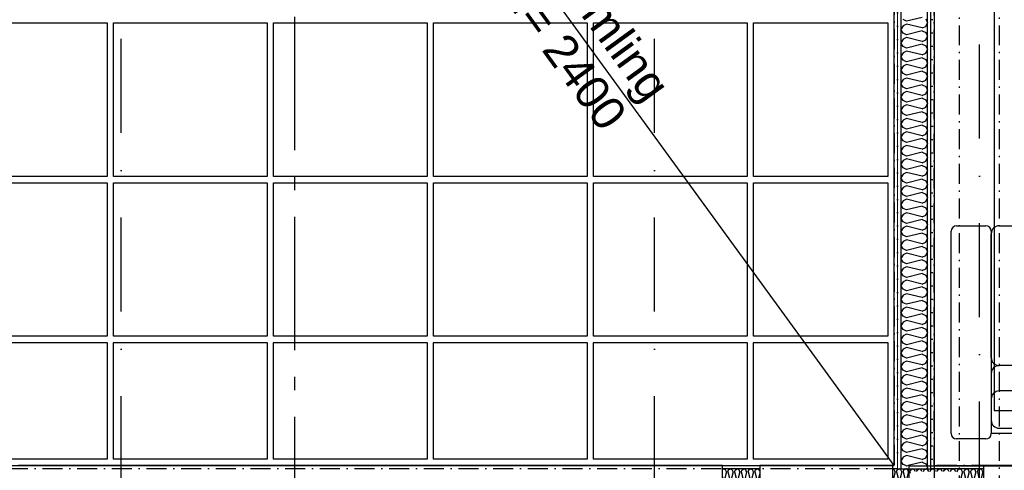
# Model space of a CAD drawing. Header units: millimetres. Extents: x -173281 to 144469, y -85977 to 83288.
# Tile 124 of 256: x -68504 to -64811, y -43717 to -42026. Entities that reach past the tile are written whole.
import ezdxf
from ezdxf.enums import TextEntityAlignment as Align

# ---------------------------------------------------------------- set-up
doc = ezdxf.new("R2010")
doc.units = ezdxf.units.MM
doc.header["$LTSCALE"] = 0.5
doc.header["$MEASUREMENT"] = 0
for name, pattern in [('Akselinje', [1500, 1000, -200, 100, -200]), ('Over snittplan', [260, 150, -50, 10, -50]), ('PLINE', [0]), ('Prikk & stiplet', [1340.555525, 705.555534, -352.777767, 0, -282.222223])]:
    doc.linetypes.add(name, pattern=pattern)
for name, color, linetype in [('223- Bjelker', 7, 'Continuous'), ('231- Bærende yttervegger', 7, 'Continuous'), ('231- Bærende yttervegger(Nye konstruksjoner)', 7, 'Continuous'), ('232- Ikke-bærende yttervegger (Skravur)(Nye konstruksjoner)', 7, 'Continuous'), ('232- Ikke-bærende yttervegger(Nye konstruksjoner)', 7, 'Continuous'), ('24-- Innervegger (Skravur)(Nye konstruksjoner)', 7, 'Continuous'), ('24-- Innervegger(Nye konstruksjoner)', 7, 'Continuous'), ('252- Gulv på grunn_ bunnplate', 7, 'Continuous'), ('255- Gulvoverflate(Nye konstruksjoner)', 7, 'Continuous'), ('255- Gulvoverflate(Polylinje)(Nye konstruksjoner)', 7, 'Continuous'), ('256- Faste himlinger og overflatebehandling(Nye konstruksjoner)', 7, 'Continuous'), ('257- Systemhimlinger(Nye konstruksjoner)', 7, 'Continuous'), ('68-- Inventar (løst)(Nye konstruksjoner)', 7, 'Continuous'), ('82-- Modullinjer', 7, 'Continuous'), ('852- Snittmarkør', 7, 'Continuous'), ('862- M___Nettoareal(Nye konstruksjoner)', 7, 'Continuous'), ('862- M___Nettoareal(Polylinje)(Nye konstruksjoner)', 7, 'Continuous'), ('862- M___Nettoareal(Tekst)(Nye konstruksjoner)', 7, 'Continuous')]:
    doc.layers.add(name, color=color, linetype=linetype)
doc.layers.add('236- Innvendig kledning og overflate(Nye konstruksjoner)', color=7, linetype='Continuous', lineweight=0)
doc.styles.add('GENERATED_STYLE_1', font='arial.ttf')
doc.styles.add('GENERATED_STYLE_2', font='arial.ttf')
pattern_1 = [(270, (0, 0), (86.60254, 0), [0, -50]), (270, (43.3, -25), (86.60254, 0), [0, -50])]
pattern_2 = [(0, (0, 0), (0, 86.60254), [0, -50]), (0, (25, 43.3), (0, 86.60254), [0, -50])]

# ---------------------------------------------------------------- blocks, each defined once
blk = doc.blocks.new('Rektor_A-128_12', base_point=(-63439.8, -42454.1))
at = {"layer": '862- M___Nettoareal(Polylinje)(Nye konstruksjoner)', "linetype": 'PLINE', "flags": 128}
blk.add_lwpolyline([(-60435.7, -41799.4), (-60435.7, -39791.9), (-65073.2, -39791.9), (-65073.2, -43699.4), (-63428.2, -43699.4), (-63428.2, -41936.9), (-63278.2, -41936.9), (-63278.2, -43699.4), (-61485.7, -43699.4), (-61485.7, -41799.4)], close=True, dxfattribs=at)
at = {"layer": '862- M___Nettoareal(Tekst)(Nye konstruksjoner)', "style": 'GENERATED_STYLE_1'}
for tag, height, p in [('DUMMY_862', 150, (-63557.7, -41147.4)), ('ROOM_NAME', 150, (-63557.7, -41787.6)), ('DUMMY_861', 100, (-63714.8, -41387.3)), ('ROOM_NUMBER', 100, (-63714.8, -41776.2)), ('DUMMY_863', 100, (-63322, -41753.3))]:
    blk.add_attdef(tag, text='', height=height, rotation=90, dxfattribs=at).set_placement(p, align=Align.TOP_LEFT)
blk = doc.blocks.new('*X84')
at = {"layer": '24-- Innervegger (Skravur)(Nye konstruksjoner)', "linetype": 'PLINE'}
for p, q in [((-65176.9, -43701), (-65180.3, -43699.4)), ((-65176.9, -43711.6), (-65177.6, -43711.9)), ((-65170.7, -43699.4), (-65176.9, -43701)), ((-65175.6, -43711.9), (-65176.9, -43711.6)), ((-65101.4, -43699.4), (-65098.2, -43706.3)), ((-65100.8, -43711.9), (-65098.2, -43706.3))]:
    blk.add_line(p, q, dxfattribs=at)
blk = doc.blocks.new('*X86')
at = {"layer": '24-- Innervegger (Skravur)(Nye konstruksjoner)', "linetype": 'PLINE'}
for p, q in [((-65176.9, -42031.6), (-65190.5, -42025.5)), ((-65118.2, -42017), (-65176.9, -42031.6)), ((-65104.7, -42023.1), (-65098.2, -42037)), ((-65190.5, -42048.4), (-65198.2, -42062.2)), ((-65190.5, -42076.1), (-65198.2, -42062.2)), ((-65176.9, -42042.3), (-65190.5, -42048.4)), ((-65118.2, -42056.9), (-65176.9, -42042.3)), ((-65118.2, -42056.9), (-65104.7, -42050.8)), ((-65104.7, -42050.8), (-65098.2, -42037)), ((-65190.5, -42099), (-65198.2, -42112.8)), ((-65176.9, -42082.2), (-65190.5, -42076.1)), ((-65176.9, -42092.9), (-65190.5, -42099)), ((-65118.2, -42067.6), (-65176.9, -42082.2)), ((-65118.2, -42107.5), (-65176.9, -42092.9)), ((-65118.2, -42067.6), (-65104.7, -42073.7)), ((-65104.7, -42073.7), (-65098.2, -42087.5)), ((-65104.7, -42101.4), (-65098.2, -42087.5)), ((-65190.5, -42126.6), (-65198.2, -42112.8)), ((-65176.9, -42132.8), (-65190.5, -42126.6)), ((-65118.2, -42118.1), (-65176.9, -42132.8)), ((-65118.2, -42107.5), (-65104.7, -42101.4)), ((-65118.2, -42118.1), (-65104.7, -42124.3)), ((-65104.7, -42124.3), (-65098.2, -42138.1)), ((-65190.5, -42149.6), (-65198.2, -42163.4)), ((-65190.5, -42177.2), (-65198.2, -42163.4)), ((-65176.9, -42143.4), (-65190.5, -42149.6)), ((-65118.2, -42158.1), (-65176.9, -42143.4)), ((-65118.2, -42168.7), (-65176.9, -42183.4)), ((-65118.2, -42158.1), (-65104.7, -42151.9)), ((-65118.2, -42168.7), (-65104.7, -42174.9)), ((-65104.7, -42151.9), (-65098.2, -42138.1)), ((-65190.5, -42200.2), (-65198.2, -42214)), ((-65176.9, -42183.4), (-65190.5, -42177.2)), ((-65176.9, -42194), (-65190.5, -42200.2)), ((-65118.2, -42208.7), (-65176.9, -42194)), ((-65118.2, -42208.7), (-65104.7, -42202.5)), ((-65104.7, -42174.9), (-65098.2, -42188.7)), ((-65104.7, -42202.5), (-65098.2, -42188.7)), ((-65190.5, -42227.8), (-65198.2, -42214)), ((-65176.9, -42234), (-65190.5, -42227.8)), ((-65176.9, -42244.6), (-65190.5, -42250.8)), ((-65118.2, -42219.3), (-65176.9, -42234)), ((-65118.2, -42259.3), (-65176.9, -42244.6)), ((-65118.2, -42219.3), (-65104.7, -42225.5)), ((-65104.7, -42225.5), (-65098.2, -42239.3)), ((-65104.7, -42253.1), (-65098.2, -42239.3)), ((-65190.5, -42250.8), (-65198.2, -42264.6)), ((-65190.5, -42278.4), (-65198.2, -42264.6)), ((-65176.9, -42284.6), (-65190.5, -42278.4)), ((-65118.2, -42269.9), (-65176.9, -42284.6)), ((-65118.2, -42259.3), (-65104.7, -42253.1)), ((-65118.2, -42269.9), (-65104.7, -42276.1)), ((-65104.7, -42276.1), (-65098.2, -42289.9)), ((-65190.5, -42301.4), (-65198.2, -42315.2)), ((-65190.5, -42329), (-65198.2, -42315.2)), ((-65176.9, -42295.2), (-65190.5, -42301.4)), ((-65118.2, -42309.9), (-65176.9, -42295.2)), ((-65118.2, -42320.5), (-65176.9, -42335.2)), ((-65118.2, -42309.9), (-65104.7, -42303.7)), ((-65118.2, -42320.5), (-65104.7, -42326.7)), ((-65104.7, -42303.7), (-65098.2, -42289.9)), ((-65190.5, -42351.9), (-65198.2, -42365.8)), ((-65176.9, -42335.2), (-65190.5, -42329)), ((-65176.9, -42345.8), (-65190.5, -42351.9)), ((-65118.2, -42360.4), (-65176.9, -42345.8)), ((-65118.2, -42360.4), (-65104.7, -42354.3)), ((-65104.7, -42326.7), (-65098.2, -42340.5)), ((-65104.7, -42354.3), (-65098.2, -42340.5)), ((-65190.5, -42379.6), (-65198.2, -42365.8)), ((-65176.9, -42385.7), (-65190.5, -42379.6)), ((-65118.2, -42371.1), (-65176.9, -42385.7)), ((-65118.2, -42371.1), (-65104.7, -42377.2)), ((-65104.7, -42377.2), (-65098.2, -42391.1)), ((-65104.7, -42404.9), (-65098.2, -42391.1)), ((-65190.5, -42402.5), (-65198.2, -42416.3)), ((-65190.5, -42430.2), (-65198.2, -42416.3)), ((-65176.9, -42396.4), (-65190.5, -42402.5)), ((-65176.9, -42436.3), (-65190.5, -42430.2)), ((-65118.2, -42411), (-65176.9, -42396.4)), ((-65118.2, -42421.7), (-65176.9, -42436.3)), ((-65118.2, -42411), (-65104.7, -42404.9)), ((-65118.2, -42421.7), (-65104.7, -42427.8)), ((-65104.7, -42427.8), (-65098.2, -42441.6)), ((-65190.5, -42453.1), (-65198.2, -42466.9)), ((-65190.5, -42480.7), (-65198.2, -42466.9)), ((-65176.9, -42447), (-65190.5, -42453.1)), ((-65118.2, -42461.6), (-65176.9, -42447)), ((-65118.2, -42461.6), (-65104.7, -42455.5)), ((-65104.7, -42455.5), (-65098.2, -42441.6)), ((-65190.5, -42503.7), (-65198.2, -42517.5)), ((-65176.9, -42486.9), (-65190.5, -42480.7)), ((-65176.9, -42497.5), (-65190.5, -42503.7)), ((-65118.2, -42472.2), (-65176.9, -42486.9)), ((-65118.2, -42512.2), (-65176.9, -42497.5)), ((-65118.2, -42472.2), (-65104.7, -42478.4)), ((-65118.2, -42512.2), (-65104.7, -42506)), ((-65104.7, -42478.4), (-65098.2, -42492.2)), ((-65104.7, -42506), (-65098.2, -42492.2)), ((-65190.5, -42531.3), (-65198.2, -42517.5)), ((-65176.9, -42537.5), (-65190.5, -42531.3)), ((-65118.2, -42522.8), (-65176.9, -42537.5)), ((-65118.2, -42522.8), (-65104.7, -42529)), ((-65104.7, -42529), (-65098.2, -42542.8)), ((-65104.7, -42556.6), (-65098.2, -42542.8)), ((-65190.5, -42554.3), (-65198.2, -42568.1)), ((-65190.5, -42581.9), (-65198.2, -42568.1)), ((-65176.9, -42548.1), (-65190.5, -42554.3)), ((-65118.2, -42562.8), (-65176.9, -42548.1)), ((-65118.2, -42573.4), (-65176.9, -42588.1)), ((-65118.2, -42562.8), (-65104.7, -42556.6)), ((-65118.2, -42573.4), (-65104.7, -42579.6)), ((-65104.7, -42579.6), (-65098.2, -42593.4)), ((-65190.5, -42604.9), (-65198.2, -42618.7)), ((-65176.9, -42588.1), (-65190.5, -42581.9)), ((-65176.9, -42598.7), (-65190.5, -42604.9)), ((-65118.2, -42613.4), (-65176.9, -42598.7)), ((-65118.2, -42613.4), (-65104.7, -42607.2)), ((-65104.7, -42607.2), (-65098.2, -42593.4)), ((-65190.5, -42632.5), (-65198.2, -42618.7)), ((-65176.9, -42638.7), (-65190.5, -42632.5)), ((-65176.9, -42649.3), (-65190.5, -42655.5)), ((-65118.2, -42624), (-65176.9, -42638.7)), ((-65118.2, -42664), (-65176.9, -42649.3)), ((-65118.2, -42624), (-65104.7, -42630.2)), ((-65104.7, -42630.2), (-65098.2, -42644)), ((-65104.7, -42657.8), (-65098.2, -42644)), ((-65190.5, -42655.5), (-65198.2, -42669.3)), ((-65190.5, -42683.1), (-65198.2, -42669.3)), ((-65176.9, -42689.3), (-65190.5, -42683.1)), ((-65118.2, -42674.6), (-65176.9, -42689.3)), ((-65118.2, -42664), (-65104.7, -42657.8)), ((-65118.2, -42674.6), (-65104.7, -42680.8)), ((-65104.7, -42680.8), (-65098.2, -42694.6)), ((-65190.5, -42706), (-65198.2, -42719.9)), ((-65190.5, -42733.7), (-65198.2, -42719.9)), ((-65176.9, -42699.9), (-65190.5, -42706)), ((-65118.2, -42714.5), (-65176.9, -42699.9)), ((-65118.2, -42725.2), (-65176.9, -42739.8)), ((-65118.2, -42714.5), (-65104.7, -42708.4)), ((-65118.2, -42725.2), (-65104.7, -42731.3)), ((-65104.7, -42708.4), (-65098.2, -42694.6)), ((-65190.5, -42756.6), (-65198.2, -42770.4)), ((-65176.9, -42739.8), (-65190.5, -42733.7)), ((-65176.9, -42750.5), (-65190.5, -42756.6)), ((-65118.2, -42765.1), (-65176.9, -42750.5)), ((-65118.2, -42765.1), (-65104.7, -42759)), ((-65104.7, -42731.3), (-65098.2, -42745.2)), ((-65104.7, -42759), (-65098.2, -42745.2)), ((-65190.5, -42784.3), (-65198.2, -42770.4)), ((-65176.9, -42790.4), (-65190.5, -42784.3)), ((-65176.9, -42801.1), (-65190.5, -42807.2)), ((-65118.2, -42775.8), (-65176.9, -42790.4)), ((-65118.2, -42815.7), (-65176.9, -42801.1)), ((-65118.2, -42775.8), (-65104.7, -42781.9)), ((-65104.7, -42781.9), (-65098.2, -42795.7)), ((-65104.7, -42809.6), (-65098.2, -42795.7)), ((-65190.5, -42807.2), (-65198.2, -42821)), ((-65190.5, -42834.9), (-65198.2, -42821)), ((-65176.9, -42841), (-65190.5, -42834.9)), ((-65118.2, -42826.3), (-65176.9, -42841)), ((-65118.2, -42815.7), (-65104.7, -42809.6)), ((-65118.2, -42826.3), (-65104.7, -42832.5)), ((-65104.7, -42832.5), (-65098.2, -42846.3)), ((-65190.5, -42857.8), (-65198.2, -42871.6)), ((-65190.5, -42885.4), (-65198.2, -42871.6)), ((-65176.9, -42851.6), (-65190.5, -42857.8)), ((-65118.2, -42866.3), (-65176.9, -42851.6)), ((-65118.2, -42866.3), (-65104.7, -42860.1)), ((-65104.7, -42860.1), (-65098.2, -42846.3)), ((-65190.5, -42908.4), (-65198.2, -42922.2)), ((-65176.9, -42891.6), (-65190.5, -42885.4)), ((-65176.9, -42902.2), (-65190.5, -42908.4)), ((-65118.2, -42876.9), (-65176.9, -42891.6)), ((-65118.2, -42916.9), (-65176.9, -42902.2)), ((-65118.2, -42876.9), (-65104.7, -42883.1)), ((-65118.2, -42916.9), (-65104.7, -42910.7)), ((-65104.7, -42883.1), (-65098.2, -42896.9)), ((-65104.7, -42910.7), (-65098.2, -42896.9)), ((-65190.5, -42936), (-65198.2, -42922.2)), ((-65176.9, -42942.2), (-65190.5, -42936)), ((-65118.2, -42927.5), (-65176.9, -42942.2)), ((-65118.2, -42927.5), (-65104.7, -42933.7)), ((-65104.7, -42933.7), (-65098.2, -42947.5)), ((-65104.7, -42961.3), (-65098.2, -42947.5)), ((-65190.5, -42959), (-65198.2, -42972.8)), ((-65190.5, -42986.6), (-65198.2, -42972.8)), ((-65176.9, -42952.8), (-65190.5, -42959)), ((-65118.2, -42967.5), (-65176.9, -42952.8)), ((-65118.2, -42978.1), (-65176.9, -42992.8)), ((-65118.2, -42967.5), (-65104.7, -42961.3)), ((-65118.2, -42978.1), (-65104.7, -42984.3)), ((-65104.7, -42984.3), (-65098.2, -42998.1)), ((-65190.5, -43009.6), (-65198.2, -43023.4)), ((-65190.5, -43037.2), (-65198.2, -43023.4)), ((-65176.9, -42992.8), (-65190.5, -42986.6)), ((-65176.9, -43003.4), (-65190.5, -43009.6)), ((-65118.2, -43018.1), (-65176.9, -43003.4)), ((-65118.2, -43018.1), (-65104.7, -43011.9)), ((-65104.7, -43011.9), (-65098.2, -42998.1)), ((-65190.5, -43060.2), (-65198.2, -43074)), ((-65176.9, -43043.4), (-65190.5, -43037.2)), ((-65176.9, -43054), (-65190.5, -43060.2)), ((-65118.2, -43028.7), (-65176.9, -43043.4)), ((-65118.2, -43068.7), (-65176.9, -43054)), ((-65118.2, -43028.7), (-65104.7, -43034.9)), ((-65104.7, -43034.9), (-65098.2, -43048.7)), ((-65104.7, -43062.5), (-65098.2, -43048.7)), ((-65190.5, -43087.8), (-65198.2, -43074)), ((-65176.9, -43093.9), (-65190.5, -43087.8)), ((-65118.2, -43079.3), (-65176.9, -43093.9)), ((-65118.2, -43068.7), (-65104.7, -43062.5)), ((-65118.2, -43079.3), (-65104.7, -43085.4)), ((-65104.7, -43085.4), (-65098.2, -43099.3)), ((-65190.5, -43110.7), (-65198.2, -43124.6)), ((-65190.5, -43138.4), (-65198.2, -43124.6)), ((-65176.9, -43104.6), (-65190.5, -43110.7)), ((-65118.2, -43119.2), (-65176.9, -43104.6)), ((-65118.2, -43129.9), (-65176.9, -43144.5)), ((-65118.2, -43119.2), (-65104.7, -43113.1)), ((-65118.2, -43129.9), (-65104.7, -43136)), ((-65104.7, -43113.1), (-65098.2, -43099.3)), ((-65190.5, -43161.3), (-65198.2, -43175.1)), ((-65176.9, -43144.5), (-65190.5, -43138.4)), ((-65176.9, -43155.2), (-65190.5, -43161.3)), ((-65118.2, -43169.8), (-65176.9, -43155.2)), ((-65118.2, -43169.8), (-65104.7, -43163.7)), ((-65104.7, -43136), (-65098.2, -43149.8)), ((-65104.7, -43163.7), (-65098.2, -43149.8)), ((-65190.5, -43189), (-65198.2, -43175.1)), ((-65176.9, -43195.1), (-65190.5, -43189)), ((-65176.9, -43205.7), (-65190.5, -43211.9)), ((-65118.2, -43180.5), (-65176.9, -43195.1)), ((-65118.2, -43220.4), (-65176.9, -43205.7)), ((-65118.2, -43180.5), (-65104.7, -43186.6)), ((-65104.7, -43186.6), (-65098.2, -43200.4)), ((-65104.7, -43214.2), (-65098.2, -43200.4)), ((-65190.5, -43211.9), (-65198.2, -43225.7)), ((-65190.5, -43239.5), (-65198.2, -43225.7)), ((-65176.9, -43245.7), (-65190.5, -43239.5)), ((-65118.2, -43231), (-65176.9, -43245.7)), ((-65118.2, -43220.4), (-65104.7, -43214.2)), ((-65118.2, -43231), (-65104.7, -43237.2)), ((-65104.7, -43237.2), (-65098.2, -43251)), ((-65190.5, -43262.5), (-65198.2, -43276.3)), ((-65190.5, -43290.1), (-65198.2, -43276.3)), ((-65176.9, -43256.3), (-65190.5, -43262.5)), ((-65118.2, -43271), (-65176.9, -43256.3)), ((-65118.2, -43281.6), (-65176.9, -43296.3)), ((-65118.2, -43271), (-65104.7, -43264.8)), ((-65118.2, -43281.6), (-65104.7, -43287.8)), ((-65104.7, -43264.8), (-65098.2, -43251)), ((-65190.5, -43313.1), (-65198.2, -43326.9)), ((-65176.9, -43296.3), (-65190.5, -43290.1)), ((-65176.9, -43306.9), (-65190.5, -43313.1)), ((-65118.2, -43321.6), (-65176.9, -43306.9)), ((-65118.2, -43321.6), (-65104.7, -43315.4)), ((-65104.7, -43287.8), (-65098.2, -43301.6)), ((-65104.7, -43315.4), (-65098.2, -43301.6)), ((-65190.5, -43340.7), (-65198.2, -43326.9)), ((-65176.9, -43346.9), (-65190.5, -43340.7)), ((-65118.2, -43332.2), (-65176.9, -43346.9)), ((-65118.2, -43332.2), (-65104.7, -43338.4)), ((-65104.7, -43338.4), (-65098.2, -43352.2)), ((-65104.7, -43366), (-65098.2, -43352.2)), ((-65190.5, -43363.7), (-65198.2, -43377.5)), ((-65190.5, -43391.3), (-65198.2, -43377.5)), ((-65176.9, -43357.5), (-65190.5, -43363.7)), ((-65176.9, -43397.5), (-65190.5, -43391.3)), ((-65118.2, -43372.2), (-65176.9, -43357.5)), ((-65118.2, -43382.8), (-65176.9, -43397.5)), ((-65118.2, -43372.2), (-65104.7, -43366)), ((-65118.2, -43382.8), (-65104.7, -43389)), ((-65104.7, -43389), (-65098.2, -43402.8)), ((-65190.5, -43414.3), (-65198.2, -43428.1)), ((-65190.5, -43441.9), (-65198.2, -43428.1)), ((-65176.9, -43408.1), (-65190.5, -43414.3)), ((-65118.2, -43422.8), (-65176.9, -43408.1)), ((-65118.2, -43422.8), (-65104.7, -43416.6)), ((-65104.7, -43416.6), (-65098.2, -43402.8)), ((-65190.5, -43464.8), (-65198.2, -43478.7)), ((-65176.9, -43448), (-65190.5, -43441.9)), ((-65176.9, -43458.7), (-65190.5, -43464.8)), ((-65118.2, -43433.4), (-65176.9, -43448)), ((-65118.2, -43473.3), (-65176.9, -43458.7)), ((-65118.2, -43433.4), (-65104.7, -43439.5)), ((-65104.7, -43439.5), (-65098.2, -43453.4)), ((-65104.7, -43467.2), (-65098.2, -43453.4)), ((-65190.5, -43492.5), (-65198.2, -43478.7)), ((-65176.9, -43498.6), (-65190.5, -43492.5)), ((-65118.2, -43484), (-65176.9, -43498.6)), ((-65118.2, -43473.3), (-65104.7, -43467.2)), ((-65118.2, -43484), (-65104.7, -43490.1)), ((-65104.7, -43490.1), (-65098.2, -43503.9)), ((-65190.5, -43515.4), (-65198.2, -43529.2)), ((-65190.5, -43543.1), (-65198.2, -43529.2)), ((-65176.9, -43509.3), (-65190.5, -43515.4)), ((-65118.2, -43523.9), (-65176.9, -43509.3)), ((-65118.2, -43534.6), (-65176.9, -43549.2)), ((-65118.2, -43523.9), (-65104.7, -43517.8)), ((-65118.2, -43534.6), (-65104.7, -43540.7)), ((-65104.7, -43517.8), (-65098.2, -43503.9)), ((-65190.5, -43566), (-65198.2, -43579.8)), ((-65176.9, -43549.2), (-65190.5, -43543.1)), ((-65176.9, -43559.8), (-65190.5, -43566)), ((-65118.2, -43574.5), (-65176.9, -43559.8)), ((-65118.2, -43574.5), (-65104.7, -43568.3)), ((-65104.7, -43540.7), (-65098.2, -43554.5)), ((-65104.7, -43568.3), (-65098.2, -43554.5)), ((-65190.5, -43593.6), (-65198.2, -43579.8)), ((-65176.9, -43599.8), (-65190.5, -43593.6)), ((-65176.9, -43610.4), (-65190.5, -43616.6)), ((-65118.2, -43585.1), (-65176.9, -43599.8)), ((-65118.2, -43625.1), (-65176.9, -43610.4)), ((-65118.2, -43585.1), (-65104.7, -43591.3)), ((-65104.7, -43591.3), (-65098.2, -43605.1)), ((-65104.7, -43618.9), (-65098.2, -43605.1)), ((-65190.5, -43616.6), (-65198.2, -43630.4)), ((-65190.5, -43644.2), (-65198.2, -43630.4)), ((-65176.9, -43650.4), (-65190.5, -43644.2)), ((-65118.2, -43635.7), (-65176.9, -43650.4)), ((-65118.2, -43625.1), (-65104.7, -43618.9)), ((-65118.2, -43635.7), (-65104.7, -43641.9)), ((-65104.7, -43641.9), (-65098.2, -43655.7)), ((-65190.5, -43667.2), (-65198.2, -43681)), ((-65190.5, -43694.8), (-65198.2, -43681)), ((-65176.9, -43661), (-65190.5, -43667.2)), ((-65118.2, -43675.7), (-65176.9, -43661)), ((-65118.2, -43686.3), (-65170.7, -43699.4)), ((-65118.2, -43675.7), (-65104.7, -43669.5)), ((-65118.2, -43686.3), (-65104.7, -43692.5)), ((-65104.7, -43669.5), (-65098.2, -43655.7)), ((-65180.3, -43699.4), (-65190.5, -43694.8)), ((-65104.7, -43692.5), (-65101.4, -43699.4))]:
    blk.add_line(p, q, dxfattribs=at)
blk = doc.blocks.new('*X734')
at = {"layer": '232- Ikke-bærende yttervegger (Skravur)(Nye konstruksjoner)', "linetype": 'PLINE'}
for p, q in [((-65868.2, -43714.4), (-65863, -43711.9)), ((-65856, -43715.2), (-65863, -43711.9)), ((-65853, -43722), (-65860.3, -43751.3)), ((-65853, -43722), (-65856, -43715.2)), ((-65847.6, -43722), (-65844.6, -43715.2)), ((-65847.6, -43722), (-65840.3, -43751.3)), ((-65844.6, -43715.2), (-65837.7, -43711.9)), ((-65830.8, -43715.2), (-65837.7, -43711.9)), ((-65827.7, -43722), (-65835, -43751.3)), ((-65827.7, -43722), (-65830.8, -43715.2)), ((-65822.4, -43722), (-65819.3, -43715.2)), ((-65822.4, -43722), (-65815, -43751.3)), ((-65819.3, -43715.2), (-65812.4, -43711.9)), ((-65805.5, -43715.2), (-65812.4, -43711.9)), ((-65802.4, -43722), (-65809.7, -43751.3)), ((-65802.4, -43722), (-65805.5, -43715.2)), ((-65797.1, -43722), (-65794, -43715.2)), ((-65797.1, -43722), (-65789.7, -43751.3)), ((-65794, -43715.2), (-65787.1, -43711.9)), ((-65780.2, -43715.2), (-65787.1, -43711.9)), ((-65777.1, -43722), (-65784.4, -43751.3)), ((-65777.1, -43722), (-65780.2, -43715.2)), ((-65771.8, -43722), (-65768.7, -43715.2)), ((-65771.8, -43722), (-65764.4, -43751.3)), ((-65768.7, -43715.2), (-65761.8, -43711.9)), ((-65754.9, -43715.2), (-65761.8, -43711.9)), ((-65751.8, -43722), (-65759.1, -43751.3)), ((-65751.8, -43722), (-65754.9, -43715.2)), ((-65746.5, -43722), (-65743.4, -43715.2)), ((-65746.5, -43722), (-65739.1, -43751.3)), ((-65743.4, -43715.2), (-65736.5, -43711.9)), ((-65729.6, -43715.2), (-65736.5, -43711.9)), ((-65728.2, -43718.3), (-65729.6, -43715.2)), ((-65868.2, -43741.1), (-65865.6, -43751.3)), ((-65865.6, -43751.3), (-65868.2, -43756.9)), ((-65860.3, -43751.3), (-65857.2, -43758.1)), ((-65857.2, -43758.1), (-65850.3, -43761.9)), ((-65843.4, -43758.1), (-65850.3, -43761.9)), ((-65840.3, -43751.3), (-65843.4, -43758.1)), ((-65835, -43751.3), (-65831.9, -43758.1)), ((-65831.9, -43758.1), (-65825, -43761.9)), ((-65818.1, -43758.1), (-65825, -43761.9)), ((-65815, -43751.3), (-65818.1, -43758.1)), ((-65809.7, -43751.3), (-65806.6, -43758.1)), ((-65806.6, -43758.1), (-65799.7, -43761.9)), ((-65792.8, -43758.1), (-65799.7, -43761.9)), ((-65789.7, -43751.3), (-65792.8, -43758.1)), ((-65784.4, -43751.3), (-65781.3, -43758.1)), ((-65781.3, -43758.1), (-65774.4, -43761.9)), ((-65767.5, -43758.1), (-65774.4, -43761.9)), ((-65764.4, -43751.3), (-65767.5, -43758.1)), ((-65759.1, -43751.3), (-65756, -43758.1)), ((-65756, -43758.1), (-65749.1, -43761.9)), ((-65742.2, -43758.1), (-65749.1, -43761.9)), ((-65739.1, -43751.3), (-65742.2, -43758.1)), ((-65728.2, -43728.6), (-65733.8, -43751.3)), ((-65733.8, -43751.3), (-65730.7, -43758.1)), ((-65730.7, -43758.1), (-65728.2, -43759.5))]:
    blk.add_line(p, q, dxfattribs=at)
blk = doc.blocks.new('*X735')
at = {"layer": '232- Ikke-bærende yttervegger (Skravur)(Nye konstruksjoner)', "linetype": 'PLINE'}
for p, q in [((-65223.7, -43715.2), (-65228.2, -43713.1)), ((-65220.6, -43722), (-65228, -43751.3)), ((-65220.6, -43722), (-65223.7, -43715.2)), ((-65215.3, -43722), (-65212.2, -43715.2)), ((-65215.3, -43722), (-65208, -43751.3)), ((-65212.2, -43715.2), (-65205.3, -43711.9)), ((-65198.4, -43715.2), (-65205.3, -43711.9)), ((-65195.3, -43722), (-65202.7, -43751.3)), ((-65195.3, -43722), (-65198.4, -43715.2)), ((-65190, -43722), (-65186.9, -43715.2)), ((-65190, -43722), (-65182.7, -43751.3)), ((-65186.9, -43715.2), (-65180, -43711.9)), ((-65173.1, -43715.2), (-65180, -43711.9)), ((-65170.1, -43722), (-65177.4, -43751.3)), ((-65170.1, -43722), (-65173.1, -43715.2)), ((-65164.7, -43722), (-65161.7, -43715.2)), ((-65164.7, -43722), (-65163.4, -43727.2)), ((-65161.7, -43715.2), (-65154.7, -43711.9)), ((-65147.8, -43715.2), (-65154.7, -43711.9)), ((-65144.8, -43721.9), (-65147.8, -43715.2)), ((-65139.4, -43721.9), (-65136.4, -43715.2)), ((-65136.4, -43715.2), (-65129.5, -43711.9)), ((-65122.5, -43715.2), (-65129.5, -43711.9)), ((-65119.5, -43721.9), (-65122.5, -43715.2)), ((-65114.1, -43721.9), (-65111.1, -43715.2)), ((-65111.1, -43715.2), (-65104.2, -43711.9)), ((-65097.3, -43715.2), (-65104.2, -43711.9)), ((-65094.2, -43721.9), (-65097.3, -43715.2)), ((-65088.8, -43721.9), (-65085.8, -43715.2)), ((-65085.8, -43715.2), (-65078.9, -43711.9)), ((-65072, -43715.2), (-65078.9, -43711.9)), ((-65068.9, -43721.9), (-65072, -43715.2)), ((-65063.5, -43721.9), (-65060.5, -43715.2)), ((-65060.5, -43715.2), (-65053.6, -43711.9)), ((-65046.7, -43715.2), (-65053.6, -43711.9)), ((-65043.6, -43721.9), (-65046.7, -43715.2)), ((-65038.3, -43721.9), (-65035.2, -43715.2)), ((-65035.2, -43715.2), (-65028.3, -43711.9)), ((-65021.4, -43715.2), (-65028.3, -43711.9)), ((-65018.3, -43721.9), (-65021.4, -43715.2)), ((-65013, -43721.9), (-65009.9, -43715.2)), ((-65009.9, -43715.2), (-65003, -43711.9)), ((-64996.1, -43715.2), (-65003, -43711.9)), ((-64993, -43721.9), (-64996.1, -43715.2)), ((-64987.7, -43722), (-64984.6, -43715.2)), ((-64987.7, -43722), (-64987.5, -43722.5)), ((-64984.6, -43715.2), (-64977.7, -43711.9)), ((-64970.8, -43715.2), (-64977.7, -43711.9)), ((-64967.7, -43722), (-64975, -43751.3)), ((-64967.7, -43722), (-64970.8, -43715.2)), ((-64962.4, -43722), (-64959.3, -43715.2)), ((-64962.4, -43722), (-64955.1, -43751.3)), ((-64959.3, -43715.2), (-64952.4, -43711.9)), ((-64945.5, -43715.2), (-64952.4, -43711.9)), ((-64942.4, -43722), (-64949.7, -43751.3)), ((-64942.4, -43722), (-64945.5, -43715.2)), ((-64937.1, -43722), (-64934, -43715.2)), ((-64937.1, -43722), (-64929.8, -43751.3)), ((-64934, -43715.2), (-64927.1, -43711.9)), ((-64920.2, -43715.2), (-64927.1, -43711.9)), ((-64917.1, -43722), (-64924.5, -43751.3)), ((-64917.1, -43722), (-64920.2, -43715.2)), ((-64911.8, -43722), (-64908.7, -43715.2)), ((-64911.8, -43722), (-64904.5, -43751.3)), ((-64908.7, -43715.2), (-64901.8, -43711.9)), ((-64894.9, -43715.2), (-64901.8, -43711.9)), ((-64891.8, -43722), (-64899.2, -43751.3)), ((-64891.8, -43722), (-64894.9, -43715.2)), ((-65228, -43751.3), (-65224.9, -43758.1)), ((-65224.9, -43758.1), (-65218, -43761.9)), ((-65211.1, -43758.1), (-65218, -43761.9)), ((-65208, -43751.3), (-65211.1, -43758.1)), ((-65202.7, -43751.3), (-65199.6, -43758.1)), ((-65199.6, -43758.1), (-65192.7, -43761.9)), ((-65185.8, -43758.1), (-65192.7, -43761.9)), ((-65182.7, -43751.3), (-65185.8, -43758.1)), ((-65177.4, -43751.3), (-65174.3, -43758.1)), ((-65174.3, -43758.1), (-65168.2, -43761.5)), ((-64975, -43751.3), (-64972, -43758.1)), ((-64972, -43758.1), (-64965.1, -43761.9)), ((-64958.1, -43758.1), (-64965.1, -43761.9)), ((-64955.1, -43751.3), (-64958.1, -43758.1)), ((-64949.7, -43751.3), (-64946.7, -43758.1)), ((-64946.7, -43758.1), (-64939.8, -43761.9)), ((-64932.9, -43758.1), (-64939.8, -43761.9)), ((-64929.8, -43751.3), (-64932.9, -43758.1)), ((-64924.5, -43751.3), (-64921.4, -43758.1)), ((-64921.4, -43758.1), (-64914.5, -43761.9)), ((-64907.6, -43758.1), (-64914.5, -43761.9)), ((-64904.5, -43751.3), (-64907.6, -43758.1)), ((-64899.2, -43751.3), (-64896.1, -43758.1)), ((-64896.1, -43758.1), (-64889.2, -43761.9)), ((-64888.7, -43761.6), (-64889.2, -43761.9))]:
    blk.add_line(p, q, dxfattribs=at)
blk = doc.blocks.new('Sofa[255]', base_point=(-63509.7, -42799.2))
at = {"layer": '68-- Inventar (løst)(Nye konstruksjoner)', "linetype": 'PLINE'}
for p, q in [((-64989.7, -42799.2), (-64879.7, -42799.2)), ((-64829.7, -42799.2), (-64289.7, -42799.2)), ((-64229.7, -42799.2), (-63689.7, -42799.2)), ((-63639.7, -42799.2), (-63529.7, -42799.2)), ((-65009.7, -43579.2), (-65009.7, -42819.2)), ((-64859.7, -42819.2), (-64859.7, -43579.2)), ((-64859.7, -43293.9), (-64859.7, -42829.2)), ((-64259.7, -43293.9), (-64259.7, -42829.2)), ((-64259.7, -42829.2), (-64259.7, -43293.9)), ((-63659.7, -43579.2), (-63659.7, -42819.2)), ((-63659.7, -42829.2), (-63659.7, -43293.9)), ((-63509.7, -42819.2), (-63509.7, -43579.2)), ((-64859.7, -43353.9), (-64859.7, -43529.2)), ((-64289.7, -43323.9), (-64829.7, -43323.9)), ((-64289.7, -43323.9), (-64829.7, -43323.9)), ((-64259.7, -43353.9), (-64259.7, -43529.2)), ((-64259.7, -43529.2), (-64259.7, -43353.9)), ((-63689.7, -43323.9), (-64229.7, -43323.9)), ((-63689.7, -43323.9), (-64229.7, -43323.9)), ((-63659.7, -43529.2), (-63659.7, -43353.9)), ((-64289.7, -43419.2), (-64829.7, -43419.2)), ((-63689.7, -43419.2), (-64229.7, -43419.2)), ((-64829.7, -43559.2), (-64289.7, -43559.2)), ((-64229.7, -43559.2), (-63689.7, -43559.2)), ((-64879.7, -43599.2), (-64989.7, -43599.2)), ((-63659.7, -43579.2), (-64859.7, -43579.2)), ((-63529.7, -43599.2), (-63639.7, -43599.2))]:
    blk.add_line(p, q, dxfattribs=at)
for centre, radius, start, end in [((-64989.7, -42819.2), 20, 90, 180), ((-64879.7, -42819.2), 20, 0, 90), ((-64829.7, -42829.2), 30, 90, 180), ((-64289.7, -42829.2), 30, 0, 90), ((-64229.7, -42829.2), 30, 90, 180), ((-63689.7, -42829.2), 30, 0, 90), ((-63639.7, -42819.2), 20, 90, 180), ((-63529.7, -42819.2), 20, 0, 90), ((-64829.7, -43293.9), 30, 180, 270), ((-64289.7, -43293.9), 30, 270, 0), ((-64229.7, -43293.9), 30, 180, 270), ((-63689.7, -43293.9), 30, 270, 0), ((-64829.7, -43353.9), 30, 90, 180), ((-64289.7, -43353.9), 30, 0, 90), ((-64229.7, -43353.9), 30, 90, 180), ((-63689.7, -43353.9), 30, 0, 90), ((-64829.7, -43449.2), 30, 90, 180), ((-64289.7, -43449.2), 30, 0, 90), ((-64229.7, -43449.2), 30, 90, 180), ((-63689.7, -43449.2), 30, 0, 90), ((-64829.7, -43529.2), 30, 180, 270), ((-64289.7, -43529.2), 30, 270, 0), ((-64229.7, -43529.2), 30, 180, 270), ((-63689.7, -43529.2), 30, 270, 0), ((-64989.7, -43579.2), 20, 180, 270), ((-64879.7, -43579.2), 20, 270, 0), ((-63639.7, -43579.2), 20, 180, 270), ((-63529.7, -43579.2), 20, 270, 0)]:
    blk.add_arc(centre, radius, start, end, dxfattribs=at)
blk = doc.blocks.new('Standard grid marker[268]', base_point=(-67473.2, 26434.4))
at = {"layer": '82-- Modullinjer', "linetype": 'Akselinje'}
blk.add_line((-67473.2, 26234.4), (-67473.2, -50374.4), dxfattribs=at)
at = {"layer": '82-- Modullinjer', "style": 'GENERATED_STYLE_2'}
for tag, p in [('AC_MarkerText_1_0', (-67600.7, 26644.4)), ('AC_MarkerText_1_1', (-67600.7, -50864.4))]:
    blk.add_attdef(tag, text='', height=175, rotation=90, dxfattribs=at).set_placement(p, align=Align.TOP_CENTER)
blk = doc.blocks.new('Standard grid marker[269]', base_point=(-65073.2, 26434.4))
at = {"layer": '82-- Modullinjer', "linetype": 'Akselinje'}
blk.add_line((-65073.2, 26234.4), (-65073.2, -50374.4), dxfattribs=at)
at = {"layer": '82-- Modullinjer', "style": 'GENERATED_STYLE_2'}
for tag, p in [('AC_MarkerText_1_0', (-65200.7, 26644.4)), ('AC_MarkerText_1_1', (-65200.7, -50864.4))]:
    blk.add_attdef(tag, text='', height=175, rotation=90, dxfattribs=at).set_placement(p, align=Align.TOP_CENTER)
blk = doc.blocks.new('__141', base_point=(-66873.7, -42869.4))
at = {"layer": '255- Gulvoverflate(Polylinje)(Nye konstruksjoner)', "linetype": 'PLINE', "flags": 128}
blk.add_lwpolyline([(-65223.2, -43699.4), (-65223.2, -40961.9), (-70838.2, -40961.9), (-70838.2, -43699.4)], close=True, dxfattribs=at)

msp = doc.modelspace()

# ---------------------------------------------------------------- hatches: boundary and pattern name
at = {"layer": '232- Ikke-bærende yttervegger (Skravur)(Nye konstruksjoner)', "linetype": 'Continuous'}
h = msp.add_hatch(dxfattribs=at)
h.set_pattern_fill('Gips', color=256, style=0, pattern_type=2)
h.set_pattern_definition(pattern_2)
h.paths.add_polyline_path([(-65868.2, -43699.4), (-65868.2, -43711.9), (-65728.2, -43711.9), (-65728.2, -43699.4)])
h = msp.add_hatch(dxfattribs=at)
h.set_pattern_fill('Gips', color=256, style=0, pattern_type=2)
h.set_pattern_definition(pattern_2)
h.paths.add_polyline_path([(-65223.2, -43699.4), (-65228.2, -43699.4), (-65228.2, -43711.9), (-65223.2, -43711.9)])
h = msp.add_hatch(dxfattribs=at)
h.set_pattern_fill('Gips', color=256, style=0, pattern_type=2)
h.set_pattern_definition(pattern_2)
h.paths.add_polyline_path([(-65210.7, -43699.4), (-65223.2, -43699.4), (-65223.2, -43711.9), (-65210.7, -43711.9)])
h = msp.add_hatch(dxfattribs=at)
h.set_pattern_fill('Gips', color=256, style=0, pattern_type=2)
h.set_pattern_definition(pattern_2)
h.paths.add_polyline_path([(-65073.2, -43699.4), (-65085.7, -43699.4), (-65085.7, -43711.9), (-65073.2, -43711.9)])
h = msp.add_hatch(dxfattribs=at)
h.set_pattern_fill('Gips', color=256, style=0, pattern_type=2)
h.set_pattern_definition(pattern_2)
h.paths.add_polyline_path([(-65073.2, -43711.9), (-64888.7, -43711.9), (-64888.7, -43699.4), (-65073.2, -43699.4)])
at = {"layer": '24-- Innervegger (Skravur)(Nye konstruksjoner)', "linetype": 'Continuous'}
h = msp.add_hatch(dxfattribs=at)
h.set_pattern_fill('Gips', color=256, style=0, pattern_type=2)
h.set_pattern_definition(pattern_1)
h.paths.add_polyline_path([(-65223.2, -43699.4), (-65210.7, -43699.4), (-65210.7, -40936.9), (-65223.2, -40936.9)])
h = msp.add_hatch(dxfattribs=at)
h.set_pattern_fill('Gips', color=256, style=0, pattern_type=2)
h.set_pattern_definition(pattern_1)
h.paths.add_polyline_path([(-65210.7, -43699.4), (-65198.2, -43699.4), (-65198.2, -40936.9), (-65210.7, -40936.9)])
h = msp.add_hatch(dxfattribs=at)
h.set_pattern_fill('Gips', color=256, style=0, pattern_type=2)
h.set_pattern_definition(pattern_1)
h.paths.add_polyline_path([(-65098.2, -43699.4), (-65085.7, -43699.4), (-65085.7, -40936.9), (-65098.2, -40936.9)])
h = msp.add_hatch(dxfattribs=at)
h.set_pattern_fill('Gips', color=256, style=0, pattern_type=2)
h.set_pattern_definition(pattern_1)
h.paths.add_polyline_path([(-65085.7, -43699.4), (-65073.2, -43699.4), (-65073.2, -40936.9), (-65085.7, -40936.9)])
h = msp.add_hatch(dxfattribs=at)
h.set_pattern_fill('Gips', color=256, style=0, pattern_type=2)
h.set_pattern_definition(pattern_1)
h.paths.add_polyline_path([(-65198.2, -43699.4), (-65210.7, -43699.4), (-65210.7, -43711.9), (-65198.2, -43711.9)])
h = msp.add_hatch(dxfattribs=at)
h.set_pattern_fill('Gips', color=256, style=0, pattern_type=2)
h.set_pattern_definition(pattern_1)
h.paths.add_polyline_path([(-65085.7, -43699.4), (-65098.2, -43699.4), (-65098.2, -43711.9), (-65085.7, -43711.9)])

# ---------------------------------------------------------------- linework, layer by layer
at = {"layer": '223- Bjelker', "linetype": 'Over snittplan'}
for p, q in [((-64978.2, -43811.9), (-64978.2, -25816.9)), ((-64828.2, -43811.9), (-64828.2, -25816.9))]:
    msp.add_line(p, q, dxfattribs=at)
at = {"layer": '223- Bjelker', "linetype": 'Prikk & stiplet'}
msp.add_line((-64903.2, -43811.9), (-64903.2, -25816.9), dxfattribs=at)
at = {"layer": '231- Bærende yttervegger', "linetype": 'PLINE', "flags": 128}
for points in [[(-65228.2, -43699.4), (-65728.2, -43699.4)], [(-65728.2, -43699.4), (-65728.2, -43711.9)], [(-65728.2, -43711.9), (-65728.2, -43761.9)], [(-65228.2, -43711.9), (-65228.2, -43699.4)], [(-65228.2, -43761.9), (-65228.2, -43711.9)]]:
    msp.add_lwpolyline(points, dxfattribs=at)
at = {"layer": '231- Bærende yttervegger(Nye konstruksjoner)', "linetype": 'PLINE', "flags": 128}
for points in [[(-65868.2, -43699.4), (-68508.2, -43699.4)], [(-65868.2, -43711.9), (-65868.2, -43699.4)], [(-65868.2, -43761.9), (-65868.2, -43711.9)]]:
    msp.add_lwpolyline(points, dxfattribs=at)
at = {"layer": '232- Ikke-bærende yttervegger(Nye konstruksjoner)', "linetype": 'PLINE'}
for p, q in [((-65728.2, -43711.9), (-65868.2, -43711.9)), ((-65210.7, -43711.9), (-65228.2, -43711.9)), ((-65210.7, -43711.9), (-65198.2, -43711.9)), ((-65210.7, -43711.9), (-65198.2, -43711.9)), ((-65198.2, -43699.4), (-65198.2, -43711.9)), ((-65198.2, -43711.9), (-65098.2, -43711.9)), ((-65198.2, -43711.9), (-65098.2, -43711.9)), ((-65098.2, -43711.9), (-65098.2, -43699.4)), ((-65098.2, -43711.9), (-65085.7, -43711.9)), ((-65098.2, -43711.9), (-65085.7, -43711.9)), ((-65085.7, -43711.9), (-65085.7, -43699.4)), ((-65085.7, -43711.9), (-65085.7, -43699.4)), ((-64888.7, -43711.9), (-65085.7, -43711.9))]:
    msp.add_line(p, q, dxfattribs=at)
at = {"layer": '232- Ikke-bærende yttervegger(Nye konstruksjoner)', "linetype": 'PLINE', "flags": 128}
for points in [[(-63668.7, -43699.4), (-64888.7, -43699.4)], [(-64888.7, -43699.4), (-64888.7, -43711.9)], [(-64888.7, -43711.9), (-64888.7, -43761.9)]]:
    msp.add_lwpolyline(points, dxfattribs=at)
at = {"layer": '236- Innvendig kledning og overflate(Nye konstruksjoner)', "linetype": 'PLINE'}
for p, q in [((-65210.7, -40936.9), (-65210.7, -43699.4)), ((-65210.7, -43699.4), (-65210.7, -43711.9)), ((-65210.7, -43699.4), (-65210.7, -43711.9))]:
    msp.add_line(p, q, dxfattribs=at)
at = {"layer": '236- Innvendig kledning og overflate(Nye konstruksjoner)', "linetype": 'PLINE', "flags": 128}
for points in [[(-65223.2, -40936.9), (-65223.2, -43699.4)], [(-65073.2, -43699.4), (-65073.2, -40936.9)], [(-65728.2, -43699.4), (-65868.2, -43699.4)], [(-65223.2, -43699.4), (-65228.2, -43699.4)], [(-64888.7, -43699.4), (-65073.2, -43699.4)]]:
    msp.add_lwpolyline(points, dxfattribs=at)
at = {"layer": '24-- Innervegger(Nye konstruksjoner)', "linetype": 'PLINE'}
for p, q in [((-65198.2, -40936.9), (-65198.2, -43699.4)), ((-65098.2, -43699.4), (-65098.2, -40936.9)), ((-65085.7, -43699.4), (-65085.7, -40936.9))]:
    msp.add_line(p, q, dxfattribs=at)
at = {"layer": '252- Gulv på grunn_ bunnplate', "linetype": 'PLINE', "flags": 128}
msp.add_lwpolyline([(-77653.7, -28236.4), (-76468.2, -28236.4), (-76468.2, -25956.9), (-68648.2, -25956.9), (-68648.2, -14971.9), (-68648.2, -14846.9), (-70768.2, -14846.9), (-70768.2, -11941.9), (-75053.7, -11941.9), (-75053.7, 2273.1), (-74818.2, 2273.1), (-74818.2, 4673.1), (-63042.7, 4673.1), (-63042.7, 2373.1), (-61492.7, 2373.1), (-61492.7, -15001.9), (-65023.2, -15001.9), (-65023.2, -14971.9), (-65037.7, -14971.9), (-65037.7, -25831.9), (-61478.2, -25831.9), (-61478.2, -37386.4), (-60337.7, -37386.4), (-60337.7, -41897.4), (-61487.7, -41897.4), (-61487.7, -43697.4), (-63278.2, -43697.4), (-63278.2, -41936.9), (-63428.2, -41936.9), (-63428.2, -43701.9), (-65168.2, -43701.9), (-65168.2, -43797.4), (-71027.7, -43797.4), (-71027.7, -44997.4), (-75013.7, -44997.4), (-75013.7, -43797.4), (-76238.2, -43797.4), (-76238.2, -38801.9), (-77653.7, -38801.9)], close=True, dxfattribs=at)
at = {"layer": '256- Faste himlinger og overflatebehandling(Nye konstruksjoner)', "linetype": 'Over snittplan', "flags": 128}
for points in [[(-65223.2, -39201.9), (-65223.2, -43711.9)], [(-65073.2, -43699.4), (-65073.2, -39791.9)], [(-65223.2, -43711.9), (-70843.2, -43711.9)], [(-63428.2, -43699.4), (-65073.2, -43699.4)]]:
    msp.add_lwpolyline(points, dxfattribs=at)
at = {"layer": '256- Faste himlinger og overflatebehandling(Nye konstruksjoner)', "linetype": 'PLINE'}
msp.add_lwpolyline([(-63648.2, -43491.9), (-63648.2, -41691.9), (-64248.2, -41691.9), (-64248.2, -41091.9), (-64848.2, -41091.9), (-64848.2, -43491.9)], close=True, dxfattribs=at)
at = {"layer": '257- Systemhimlinger(Nye konstruksjoner)', "linetype": 'PLINE'}
msp.add_line((-65223.2, -43699.4), (-68523.2, -39161.9), dxfattribs=at)
at = {"layer": '257- Systemhimlinger(Nye konstruksjoner)', "linetype": 'PLINE', "flags": 128}
for points in [[(-68751.2, -42037.7), (-68175.2, -42037.7)], [(-68175.2, -42037.7), (-68175.2, -42613.7)], [(-68151.2, -42037.7), (-67575.2, -42037.7)], [(-68151.2, -42613.7), (-68151.2, -42037.7)], [(-67575.2, -42037.7), (-67575.2, -42613.7)], [(-67551.2, -42037.7), (-66975.2, -42037.7)], [(-67551.2, -42613.7), (-67551.2, -42037.7)], [(-66975.2, -42037.7), (-66975.2, -42613.7)], [(-66951.2, -42037.7), (-66375.2, -42037.7)], [(-66951.2, -42613.7), (-66951.2, -42037.7)], [(-66375.2, -42037.7), (-66375.2, -42613.7)], [(-66351.2, -42037.7), (-65775.2, -42037.7)], [(-66351.2, -42613.7), (-66351.2, -42037.7)], [(-65775.2, -42037.7), (-65775.2, -42613.7)], [(-65751.2, -42037.7), (-65247.2, -42037.7)], [(-65751.2, -42613.7), (-65751.2, -42037.7)], [(-65247.2, -42037.7), (-65247.2, -42613.7)], [(-68175.2, -42613.7), (-68751.2, -42613.7)], [(-67575.2, -42613.7), (-68151.2, -42613.7)], [(-66975.2, -42613.7), (-67551.2, -42613.7)], [(-66375.2, -42613.7), (-66951.2, -42613.7)], [(-65775.2, -42613.7), (-66351.2, -42613.7)], [(-65247.2, -42613.7), (-65751.2, -42613.7)], [(-68751.2, -42637.7), (-68175.2, -42637.7)], [(-68175.2, -42637.7), (-68175.2, -43213.7)], [(-68151.2, -42637.7), (-67575.2, -42637.7)], [(-68151.2, -43213.7), (-68151.2, -42637.7)], [(-67575.2, -42637.7), (-67575.2, -43213.7)], [(-67551.2, -42637.7), (-66975.2, -42637.7)], [(-67551.2, -43213.7), (-67551.2, -42637.7)], [(-66975.2, -42637.7), (-66975.2, -43213.7)], [(-66951.2, -42637.7), (-66375.2, -42637.7)], [(-66951.2, -43213.7), (-66951.2, -42637.7)], [(-66375.2, -42637.7), (-66375.2, -43213.7)], [(-66351.2, -42637.7), (-65775.2, -42637.7)], [(-66351.2, -43213.7), (-66351.2, -42637.7)], [(-65775.2, -42637.7), (-65775.2, -43213.7)], [(-65751.2, -42637.7), (-65247.2, -42637.7)], [(-65751.2, -43213.7), (-65751.2, -42637.7)], [(-65247.2, -42637.7), (-65247.2, -43213.7)], [(-68175.2, -43213.7), (-68751.2, -43213.7)], [(-68751.2, -43237.7), (-68175.2, -43237.7)], [(-68175.2, -43237.7), (-68175.2, -43675.4)], [(-67575.2, -43213.7), (-68151.2, -43213.7)], [(-68151.2, -43237.7), (-67575.2, -43237.7)], [(-68151.2, -43675.4), (-68151.2, -43237.7)], [(-67575.2, -43237.7), (-67575.2, -43675.4)], [(-66975.2, -43213.7), (-67551.2, -43213.7)], [(-67551.2, -43237.7), (-66975.2, -43237.7)], [(-67551.2, -43675.4), (-67551.2, -43237.7)], [(-66975.2, -43237.7), (-66975.2, -43675.4)], [(-66375.2, -43213.7), (-66951.2, -43213.7)], [(-66951.2, -43237.7), (-66375.2, -43237.7)], [(-66951.2, -43675.4), (-66951.2, -43237.7)], [(-66375.2, -43237.7), (-66375.2, -43675.4)], [(-65775.2, -43213.7), (-66351.2, -43213.7)], [(-66351.2, -43237.7), (-65775.2, -43237.7)], [(-66351.2, -43675.4), (-66351.2, -43237.7)], [(-65775.2, -43237.7), (-65775.2, -43675.4)], [(-65247.2, -43213.7), (-65751.2, -43213.7)], [(-65751.2, -43237.7), (-65247.2, -43237.7)], [(-65751.2, -43675.4), (-65751.2, -43237.7)], [(-65247.2, -43237.7), (-65247.2, -43675.4)], [(-68175.2, -43675.4), (-68751.2, -43675.4)], [(-67575.2, -43675.4), (-68151.2, -43675.4)], [(-66975.2, -43675.4), (-67551.2, -43675.4)], [(-66375.2, -43675.4), (-66951.2, -43675.4)], [(-65775.2, -43675.4), (-66351.2, -43675.4)], [(-65247.2, -43675.4), (-65751.2, -43675.4)]]:
    msp.add_lwpolyline(points, dxfattribs=at)
at = {"layer": '852- Snittmarkør', "linetype": 'Prikk & stiplet'}
for p, q in [((-68123.2, -49153.9), (-68123.2, 6068)), ((-66123.2, -49153.9), (-66123.2, 6068))]:
    msp.add_line(p, q, dxfattribs=at)

# ---------------------------------------------------------------- block references
at = {"layer": '232- Ikke-bærende yttervegger(Nye konstruksjoner)'}
for name in ['*X734', '*X735']:
    msp.add_blockref(name, (0, 0), dxfattribs=at)
at = {"layer": '24-- Innervegger(Nye konstruksjoner)'}
for name in ['*X86', '*X84']:
    msp.add_blockref(name, (0, 0), dxfattribs=at)
at = {"layer": '255- Gulvoverflate(Nye konstruksjoner)', "linetype": 'Continuous'}
msp.add_blockref('__141', (-66873.7, -42869.4), dxfattribs=at)
at = {"layer": '68-- Inventar (løst)(Nye konstruksjoner)', "linetype": 'PLINE'}
msp.add_blockref('Sofa[255]', (-63509.7, -42799.2), dxfattribs=at)
at = {"layer": '82-- Modullinjer', "linetype": 'PLINE'}
for name, p in [('Standard grid marker[268]', (-67473.2, 26434.4)), ('Standard grid marker[269]', (-65073.2, 26434.4))]:
    msp.add_blockref(name, p, dxfattribs=at)
at = {"layer": '862- M___Nettoareal(Nye konstruksjoner)', "linetype": 'Continuous'}
msp.add_blockref('Rektor_A-128_12', (-63439.8, -42454.1), dxfattribs=at)

# ---------------------------------------------------------------- texts
at = {"layer": '257- Systemhimlinger(Nye konstruksjoner)', "linetype": 'Continuous', "char_height": 125, "rotation": 306.0274, "style": 'GENERATED_STYLE_1'}
for s, insert, attachment_point in [('\\A1;{\\pql;\\fArial|b0|i0|c0|p0;\\W1.000000;Systemhimling}', (-66722.8, -41352), 1), ('\\A1;{\\pql;\\fArial|b0|i0|c0|p0;\\W1.000000;H= 2\\fArial|b0|i0|c0|p0;\\W1.000000;4\\fArial|b0|i0|c0|p0;\\W1.000000;00}', (-66712.9, -41915.7), 7)]:
    msp.add_mtext(s, dxfattribs=dict(at, insert=insert, attachment_point=attachment_point))

doc.saveas('drawing.dxf')
